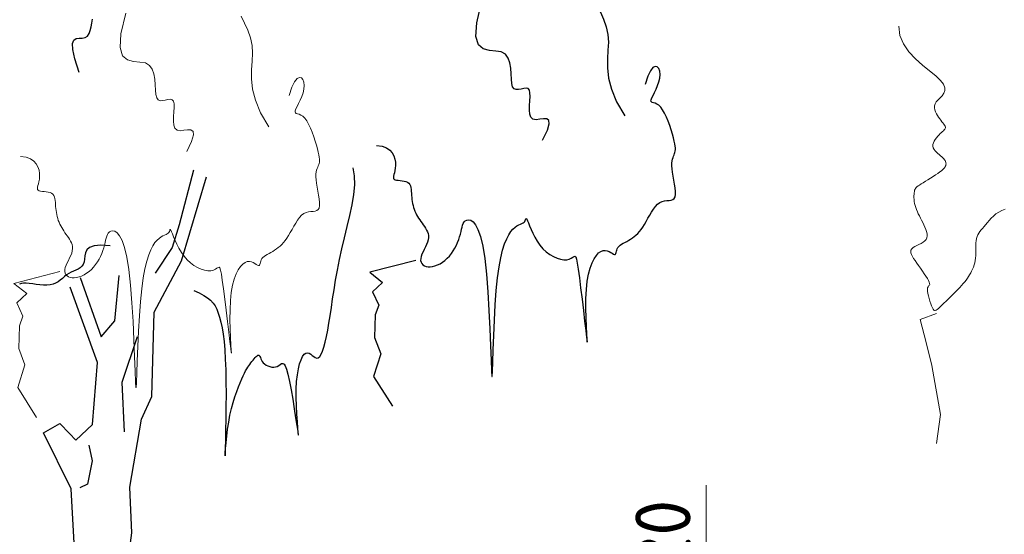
# Model space of a CAD drawing. Header units: metres. Extents: x 199581 to 207779, y 462378 to 466293.
# Tile 50 of 134: x 207402.63 to 207407.07, y 465968.71 to 465971.03. Entities that reach past the tile are written whole.
import ezdxf

# ---------------------------------------------------------------- set-up
doc = ezdxf.new("R2010")
doc.units = ezdxf.units.M
doc.layers.get('0').update_dxf_attribs({"lineweight": 25})
for name, color, linetype, lineweight in [('B-BOOM', 253, 'Continuous', 25), ('V-WE-GR-BOOM-SD', 10, 'Continuous', 18), ('X-XX-AL-M', 7, 'Continuous', 18)]:
    doc.layers.add(name, color=color, linetype=linetype, lineweight=lineweight)
doc.styles.add('NLCS-ISO-M100-T25', font='NLCS-ISO.ttf', dxfattribs={"height": 0.25})
doc.dimstyles.new('NLCS-M100-T25-PIJL_L2_H2', dxfattribs={"dimscale": 0.1, "dimtxt": 2.5, "dimasz": 2.5, "dimexe": 2, "dimexo": 2, "dimgap": 0.7, "dimtad": 1, "dimzin": 0, "dimdsep": 46, "dimtxsty": 'NLCS-ISO-M100-T25', "dimcen": 0, "dimdle": 2, "dimclrd": 256, "dimclre": 256, "dimclrt": 256, "dimazin": 0, "dimtfac": 1, "dimtdec": 3, "dimtofl": 0, "dimtmove": 0, "dimatfit": 3, "dimfxl": 2, "dimfxlon": 1, "dimtfillclr": 256, "dimtolj": 1, "dimtzin": 0, "dimlwd": -1, "dimlwe": -1, "dimarcsym": 0})

# ---------------------------------------------------------------- blocks, each defined once
blk = doc.blocks.new('*D375')
at = {"layer": 'X-XX-AL-M', "transparency": 16777216}
for p, q in [((207405.7258, 465967.9903), (207405.7258, 465968.9303)), ((207405.5258, 465967.7403), (207405.9258, 465967.7403)), ((207405.5258, 465967.5403), (207405.9258, 465967.5403)), ((207405.7258, 465967.2903), (207405.7258, 465967.0403))]:
    blk.add_line(p, q, dxfattribs=at)
for points in [[(207405.6841, 465967.9903), (207405.7675, 465967.9903), (207405.7258, 465967.7403)], [(207405.6841, 465967.2903), (207405.7675, 465967.2903), (207405.7258, 465967.5403)]]:
    blk.add_solid(points, dxfattribs=at)
at = {"layer": 'X-XX-AL-M', "transparency": 16777216, "insert": (207405.5308, 465968.5853), "char_height": 0.25, "attachment_point": 5, "rotation": 90, "style": 'NLCS-ISO-M100-T25'}
blk.add_mtext('\\A1;0.20', dxfattribs=at)
blk = doc.blocks.new('SGR-BOOM_S01_K_ZIJ-D')
for p, q in [((-0.1172, 3.7342), (-0.2444, 3.3211)), ((-0.2444, 3.3211), (-0.2125, 2.8763))]:
    blk.add_line(p, q)
for points in [[(-0.7043, 6.1056), (-0.747, 6.2277), (-0.7676, 6.3127), (-0.7703, 6.3674), (-0.7592, 6.3984), (-0.7383, 6.4128), (-0.7117, 6.4172), (-0.6836, 6.4185), (-0.6581, 6.4236), (-0.6383, 6.4377), (-0.6239, 6.4601), (-0.6137, 6.4888), (-0.6065, 6.5215), (-0.6009, 6.5559), (-0.5959, 6.5901)], [(3.9505, 6.8382), (3.9833, 6.7779), (4.0143, 6.7138), (4.0401, 6.6468), (4.0568, 6.5781), (4.0624, 6.508), (4.0611, 6.4353), (4.0585, 6.3584), (4.0605, 6.2753), (4.0726, 6.1844), (4.1007, 6.0839), (4.1504, 5.9721), (4.2275, 5.8472)], [(3.4933, 5.6066), (3.5341, 5.6978), (3.5497, 5.756), (3.5452, 5.788), (3.5258, 5.8007), (3.4965, 5.8008), (3.4624, 5.7954), (3.4287, 5.7911), (3.4005, 5.7949), (3.3815, 5.8119), (3.371, 5.8403), (3.3666, 5.8767), (3.3662, 5.9176), (3.3677, 5.9595), (3.3688, 5.9989), (3.3675, 6.0325), (3.3614, 6.0567), (3.349, 6.0691), (3.3315, 6.0722), (3.3103, 6.0691), (3.2873, 6.0633), (3.2641, 6.0583), (3.2423, 6.0573), (3.2235, 6.0637), (3.2096, 6.081), (3.2013, 6.1113), (3.1968, 6.1519), (3.1934, 6.199), (3.1883, 6.2486), (3.1791, 6.2968), (3.163, 6.3397), (3.1372, 6.3735), (3.0993, 6.3942), (3.0483, 6.4008), (2.991, 6.4039), (2.936, 6.417), (2.8917, 6.4535), (2.8669, 6.527), (2.87, 6.6508), (2.9096, 6.8385)], [(-3.899, 4.6255), (-3.9287, 4.6136), (-3.9553, 4.5986), (-3.9794, 4.581), (-4.0011, 4.5617), (-4.0208, 4.5414), (-4.0387, 4.5208), (-4.0551, 4.5005), (-4.0703, 4.4814), (-4.0845, 4.4639), (-4.0977, 4.4478), (-4.1097, 4.4326), (-4.1205, 4.4178), (-4.1299, 4.403), (-4.1378, 4.3878), (-4.1441, 4.3717), (-4.1487, 4.3542), (-4.1516, 4.335), (-4.153, 4.3142), (-4.1533, 4.2924), (-4.1531, 4.2697), (-4.1526, 4.2466), (-4.1522, 4.2234), (-4.1525, 4.2004), (-4.1537, 4.1779), (-4.1562, 4.1564), (-4.1599, 4.1356), (-4.1648, 4.1157), (-4.1708, 4.0966), (-4.1776, 4.0781), (-4.1853, 4.0602), (-4.1936, 4.0429), (-4.2025, 4.0262), (-4.212, 4.0099), (-4.2221, 3.9938), (-4.2329, 3.9777), (-4.2448, 3.9613), (-4.2578, 3.9446), (-4.2721, 3.9271), (-4.2879, 3.9087), (-4.3054, 3.8892), (-4.3246, 3.8684), (-4.345, 3.8468), (-4.3661, 3.8248), (-4.3873, 3.803), (-4.4081, 3.7819), (-4.4278, 3.762), (-4.4459, 3.7438), (-4.4619, 3.7279), (-4.4752, 3.7146), (-4.4863, 3.7044), (-4.4955, 3.6973), (-4.5034, 3.6937), (-4.5104, 3.6937), (-4.5169, 3.6976), (-4.5234, 3.7057), (-4.5303, 3.7181), (-4.538, 3.7349), (-4.5462, 3.7551), (-4.5544, 3.7776), (-4.5622, 3.8012), (-4.569, 3.8248), (-4.5744, 3.8473), (-4.578, 3.8675), (-4.5793, 3.8843), (-4.5781, 3.8968), (-4.575, 3.9059), (-4.5708, 3.9126), (-4.5665, 3.9179), (-4.5628, 3.923), (-4.5607, 3.929), (-4.561, 3.9369), (-4.5645, 3.9479), (-4.572, 3.9627), (-4.5829, 3.9808), (-4.5965, 4.0016), (-4.6122, 4.0244), (-4.6293, 4.0482), (-4.647, 4.0725), (-4.6648, 4.0964), (-4.6819, 4.1192), (-4.6977, 4.1403), (-4.7116, 4.1597), (-4.7232, 4.1775), (-4.7321, 4.1939), (-4.7378, 4.2088), (-4.7398, 4.2225), (-4.7377, 4.235), (-4.7309, 4.2465), (-4.7195, 4.2571), (-4.7042, 4.2671), (-4.6864, 4.2769), (-4.6673, 4.2869), (-4.6482, 4.2972), (-4.6304, 4.3084), (-4.6151, 4.3207), (-4.6036, 4.3345), (-4.5969, 4.3501), (-4.5945, 4.3671), (-4.596, 4.3855), (-4.6006, 4.4048), (-4.6077, 4.4248), (-4.6168, 4.4452), (-4.627, 4.4657), (-4.6379, 4.486), (-4.6489, 4.506), (-4.6597, 4.5255), (-4.6702, 4.5448), (-4.6801, 4.5637), (-4.6893, 4.5824), (-4.6977, 4.6009), (-4.705, 4.6194), (-4.7112, 4.6377), (-4.716, 4.656), (-4.7196, 4.6741), (-4.722, 4.6918), (-4.7234, 4.7087), (-4.7239, 4.7247), (-4.7235, 4.7396), (-4.7225, 4.7531), (-4.7209, 4.765), (-4.7188, 4.7752), (-4.7159, 4.784), (-4.7118, 4.7918), (-4.7063, 4.7993), (-4.6989, 4.8067), (-4.6894, 4.8146), (-4.6773, 4.8234), (-4.6623, 4.8335), (-4.6444, 4.8454), (-4.624, 4.8587), (-4.602, 4.873), (-4.5793, 4.888), (-4.5565, 4.9032), (-4.5345, 4.9182), (-4.5141, 4.9327), (-4.4962, 4.9461), (-4.4812, 4.9583), (-4.4692, 4.9693), (-4.4599, 4.9793), (-4.4528, 4.9883), (-4.4479, 4.9967), (-4.4447, 5.0046), (-4.443, 5.0122), (-4.4424, 5.0196), (-4.4429, 5.0269), (-4.4444, 5.0343), (-4.4471, 5.0418), (-4.451, 5.0495), (-4.4563, 5.0574), (-4.4631, 5.0656), (-4.4714, 5.0742), (-4.4815, 5.0831), (-4.4933, 5.0925), (-4.5062, 5.1024), (-4.5195, 5.1129), (-4.5323, 5.124), (-4.544, 5.1358), (-4.5538, 5.1483), (-4.5609, 5.1617), (-4.5647, 5.1759), (-4.5646, 5.191), (-4.5609, 5.2066), (-4.5544, 5.2225), (-4.5457, 5.2383), (-4.5354, 5.2536), (-4.5241, 5.2681), (-4.5124, 5.2814), (-4.5011, 5.2933), (-4.4905, 5.3035), (-4.4811, 5.3121), (-4.473, 5.3196), (-4.4662, 5.3264), (-4.4611, 5.3326), (-4.4578, 5.3387), (-4.4564, 5.3451), (-4.4571, 5.3521), (-4.46, 5.3599), (-4.4649, 5.3686), (-4.4716, 5.3782), (-4.4796, 5.3888), (-4.4889, 5.4002), (-4.4989, 5.4126), (-4.5096, 5.4259), (-4.5206, 5.4402), (-4.5314, 5.4553), (-4.5416, 5.4712), (-4.5503, 5.4878), (-4.5567, 5.505), (-4.5601, 5.5227), (-4.5598, 5.5407), (-4.5551, 5.5589), (-4.5451, 5.5772), (-4.5298, 5.5957), (-4.5116, 5.6147), (-4.4934, 5.6349), (-4.4785, 5.6568), (-4.4697, 5.681), (-4.4701, 5.708), (-4.4828, 5.7385), (-4.5108, 5.773), (-4.5556, 5.812), (-4.6131, 5.8561), (-4.6775, 5.9057), (-4.743, 5.9612), (-4.8039, 6.0232), (-4.8545, 6.0921), (-4.8891, 6.1684), (-4.9019, 6.2524)], [(1.9964, 5.5185), (2.0461, 5.5139), (2.0858, 5.5013), (2.1166, 5.4822), (2.1395, 5.4582), (2.1554, 5.4309), (2.1656, 5.4018), (2.1709, 5.3726), (2.1724, 5.3447), (2.1711, 5.3196), (2.168, 5.2973), (2.164, 5.2779), (2.16, 5.2612), (2.157, 5.2471), (2.1557, 5.2356), (2.1572, 5.2266), (2.1624, 5.2199), (2.1719, 5.2154), (2.185, 5.2126), (2.2008, 5.2109), (2.2182, 5.2095), (2.2363, 5.2079), (2.2541, 5.2055), (2.2707, 5.2015), (2.285, 5.1955), (2.2963, 5.1868), (2.3049, 5.1758), (2.3112, 5.1627), (2.3156, 5.1479), (2.3187, 5.1317), (2.3208, 5.1144), (2.3225, 5.0965), (2.3241, 5.0782), (2.3262, 5.0599), (2.3288, 5.0416), (2.332, 5.0235), (2.3357, 5.0055), (2.3402, 4.9877), (2.3454, 4.9702), (2.3514, 4.9531), (2.3583, 4.9363), (2.366, 4.92), (2.3746, 4.9041), (2.3838, 4.8886), (2.3937, 4.8733), (2.4039, 4.8583), (2.4146, 4.8434), (2.4254, 4.8286), (2.4364, 4.814), (2.4473, 4.7992), (2.4578, 4.7844), (2.4674, 4.7691), (2.4756, 4.7534), (2.4819, 4.7369), (2.486, 4.7196), (2.4873, 4.7013), (2.4854, 4.6818), (2.4801, 4.661), (2.4721, 4.6392), (2.4623, 4.6168), (2.4518, 4.5943), (2.4415, 4.572), (2.4325, 4.5503), (2.4256, 4.5297), (2.4219, 4.5105), (2.422, 4.4931), (2.426, 4.4777), (2.4334, 4.4646), (2.4439, 4.4537), (2.4572, 4.4454), (2.4728, 4.4398), (2.4905, 4.437), (2.51, 4.4373), (2.5308, 4.4407), (2.5525, 4.4471), (2.5749, 4.4564), (2.5974, 4.4684), (2.6197, 4.4829), (2.6413, 4.4998), (2.662, 4.5188), (2.6812, 4.5399), (2.6986, 4.5627), (2.7143, 4.587), (2.7283, 4.6124), (2.7406, 4.6383), (2.7512, 4.6645), (2.7604, 4.6906), (2.768, 4.716), (2.7743, 4.7405), (2.7792, 4.7637), (2.7834, 4.7852), (2.7874, 4.8049), (2.792, 4.8225), (2.7977, 4.8379), (2.8052, 4.8507), (2.8151, 4.8607), (2.8281, 4.8678), (2.8444, 4.8711), (2.8637, 4.868), (2.8852, 4.8549), (2.9081, 4.8287), (2.9317, 4.7859), (2.9553, 4.7233), (2.978, 4.6376), (2.9992, 4.5253), (3.0182, 4.3856), (3.0351, 4.2266), (3.0497, 4.0591), (3.0622, 3.8936), (3.0727, 3.7407), (3.0811, 3.611), (3.0876, 3.5151), (3.0922, 3.4637), (3.095, 3.464), (3.0966, 3.5102), (3.0975, 3.5933), (3.0982, 3.7041), (3.0994, 3.8334), (3.1016, 3.9722), (3.1055, 4.1113), (3.1115, 4.2416), (3.1202, 4.3559), (3.1312, 4.4536), (3.1443, 4.5363), (3.1592, 4.6055), (3.1754, 4.6625), (3.1927, 4.7087), (3.2106, 4.7457), (3.2289, 4.7749), (3.2472, 4.7975), (3.2652, 4.8147), (3.2824, 4.8276), (3.2987, 4.8372), (3.3135, 4.8445), (3.3266, 4.8505), (3.3377, 4.8563), (3.3464, 4.8629), (3.3525, 4.871), (3.3565, 4.8797), (3.3591, 4.8878), (3.3611, 4.8941), (3.3631, 4.8975), (3.3657, 4.8966), (3.3697, 4.8904), (3.3758, 4.8776), (3.3845, 4.8574), (3.396, 4.831), (3.4102, 4.7999), (3.4272, 4.7656), (3.4469, 4.7297), (3.4694, 4.6938), (3.4946, 4.6593), (3.5226, 4.6279), (3.5532, 4.6009), (3.5855, 4.5784), (3.6187, 4.5605), (3.6517, 4.5472), (3.6835, 4.5384), (3.7132, 4.5343), (3.7398, 4.5348), (3.7624, 4.5398), (3.7802, 4.5489), (3.7939, 4.5591), (3.8046, 4.567), (3.8131, 4.5692), (3.8205, 4.5622), (3.8277, 4.5426), (3.8357, 4.507), (3.8455, 4.4518), (3.8577, 4.3755), (3.8718, 4.2834), (3.8868, 4.1828), (3.9018, 4.0806), (3.9158, 3.9843), (3.928, 3.9008), (3.9375, 3.8374), (3.9433, 3.8012), (3.9449, 3.7973), (3.943, 3.8223), (3.9388, 3.8707), (3.9335, 3.937), (3.9281, 4.0157), (3.924, 4.1012), (3.9221, 4.1882), (3.9236, 4.271), (3.9295, 4.3451), (3.9393, 4.4098), (3.9524, 4.4655), (3.9682, 4.5125), (3.9861, 4.5509), (4.0055, 4.5812), (4.0256, 4.6035), (4.0459, 4.6182), (4.0658, 4.6258), (4.085, 4.6274), (4.1031, 4.6246), (4.1199, 4.6188), (4.1351, 4.6113), (4.1484, 4.6037), (4.1596, 4.5973), (4.1682, 4.5937), (4.1743, 4.5938), (4.1783, 4.5974), (4.181, 4.6039), (4.183, 4.6126), (4.1849, 4.623), (4.1876, 4.6343), (4.1916, 4.6459), (4.1977, 4.6573), (4.2063, 4.6679), (4.2173, 4.6778), (4.2303, 4.6872), (4.2448, 4.6965), (4.2604, 4.7057), (4.2768, 4.7151), (4.2936, 4.725), (4.3103, 4.7356), (4.3266, 4.7471), (4.3425, 4.7598), (4.358, 4.7738), (4.3733, 4.7895), (4.3884, 4.8069), (4.4032, 4.8265), (4.418, 4.8483), (4.4327, 4.8726), (4.4474, 4.8995), (4.4623, 4.928), (4.4776, 4.9571), (4.4933, 4.9857), (4.5097, 5.0127), (4.527, 5.037), (4.5454, 5.0575), (4.5649, 5.0732), (4.5856, 5.0833), (4.6069, 5.0892), (4.628, 5.0924), (4.648, 5.0946), (4.6662, 5.0976), (4.6818, 5.1029), (4.6939, 5.1122), (4.7018, 5.1271), (4.7049, 5.1489), (4.704, 5.1765), (4.6999, 5.2085), (4.6938, 5.2433), (4.6864, 5.2795), (4.679, 5.3156), (4.6723, 5.3501), (4.6674, 5.3815), (4.665, 5.4086), (4.6649, 5.4318), (4.6666, 5.4515), (4.6697, 5.4683), (4.6738, 5.4829), (4.6783, 5.4957), (4.6828, 5.5074), (4.6868, 5.5185), (4.69, 5.5296), (4.6921, 5.5414), (4.6929, 5.5544), (4.6923, 5.5693), (4.6901, 5.5867), (4.6861, 5.6073), (4.6802, 5.6316), (4.6722, 5.6604), (4.6619, 5.6938), (4.6497, 5.7307), (4.6357, 5.7694), (4.6203, 5.8084), (4.6038, 5.8459), (4.5864, 5.8805), (4.5684, 5.9105), (4.5502, 5.9343), (4.532, 5.9509), (4.5144, 5.9614), (4.4983, 5.9677), (4.4842, 5.9716), (4.4728, 5.9747), (4.4649, 5.979), (4.4611, 5.9861), (4.4621, 5.9979), (4.4683, 6.0156), (4.4784, 6.0386), (4.491, 6.0659), (4.5046, 6.0964), (4.5175, 6.1289), (4.5284, 6.1624), (4.5357, 6.1958), (4.5378, 6.2279), (4.5338, 6.2575), (4.524, 6.2816), (4.5097, 6.297), (4.4917, 6.3008), (4.471, 6.2896), (4.4488, 6.2603), (4.4259, 6.2098), (4.4034, 6.1349)], [(0.3819, 4.1682), (0.4322, 4.1467), (0.474, 4.1258), (0.5084, 4.1048), (0.5366, 4.0828), (0.5597, 4.0591), (0.5787, 4.0329), (0.5948, 4.0035), (0.6092, 3.97), (0.6226, 3.9316), (0.6353, 3.8877), (0.6471, 3.8372), (0.6579, 3.7795), (0.6677, 3.7136), (0.6764, 3.6387), (0.6839, 3.5541), (0.6901, 3.4588), (0.695, 3.353), (0.6986, 3.2406), (0.7012, 3.1267), (0.703, 3.016), (0.704, 2.9137), (0.7046, 2.8245), (0.7048, 2.7534), (0.7048, 2.7054), (0.7049, 2.6839), (0.7052, 2.6864), (0.7061, 2.7092), (0.7079, 2.7482), (0.7108, 2.7996), (0.7151, 2.8595), (0.7212, 2.924), (0.7292, 2.9891), (0.7394, 3.0517), (0.7515, 3.1108), (0.7649, 3.1663), (0.7792, 3.2178), (0.794, 3.2652), (0.8088, 3.3083), (0.8231, 3.3468), (0.8366, 3.3804), (0.8488, 3.4092), (0.8598, 3.4336), (0.87, 3.4544), (0.8794, 3.4722), (0.8884, 3.4877), (0.8972, 3.5015), (0.906, 3.5145), (0.9149, 3.5272), (0.9243, 3.5402), (0.9339, 3.5532), (0.9435, 3.5655), (0.9528, 3.5768), (0.9617, 3.5865), (0.9699, 3.594), (0.9772, 3.5989), (0.9833, 3.6007), (0.9882, 3.5989), (0.9922, 3.5941), (0.9959, 3.5867), (0.9998, 3.5774), (1.0043, 3.5667), (1.0101, 3.5552), (1.0176, 3.5435), (1.0273, 3.5321), (1.0396, 3.5216), (1.054, 3.5124), (1.0701, 3.5048), (1.0872, 3.4991), (1.1048, 3.4957), (1.1222, 3.495), (1.139, 3.4972), (1.1545, 3.5028), (1.1684, 3.5115), (1.1808, 3.521), (1.1924, 3.5284), (1.2035, 3.5309), (1.2146, 3.5256), (1.2262, 3.5097), (1.2387, 3.4802), (1.2526, 3.4343), (1.268, 3.3706), (1.2845, 3.2937), (1.3013, 3.2095), (1.3174, 3.1242), (1.3322, 3.0436), (1.3448, 2.9739), (1.3544, 2.9211), (1.3602, 2.8911), (1.3617, 2.8883), (1.3597, 2.9099), (1.3552, 2.9515), (1.3491, 3.0085), (1.3426, 3.0766), (1.3367, 3.1512), (1.3324, 3.2279), (1.3307, 3.3021), (1.3325, 3.3702), (1.3375, 3.4311), (1.3452, 3.4846), (1.3552, 3.5303), (1.3671, 3.568), (1.3803, 3.5974), (1.3945, 3.6182), (1.4091, 3.63), (1.4238, 3.6332), (1.4384, 3.6294), (1.4529, 3.6211), (1.4673, 3.6105), (1.4814, 3.5998), (1.4952, 3.5915), (1.5087, 3.5877), (1.5217, 3.5909), (1.5343, 3.6027), (1.5465, 3.6233), (1.5581, 3.6521), (1.5693, 3.6888), (1.5801, 3.7327), (1.5904, 3.7836), (1.6003, 3.8408), (1.6097, 3.9041), (1.6187, 3.9728), (1.6277, 4.0467), (1.6372, 4.1254), (1.6476, 4.2085), (1.6594, 4.2958), (1.6731, 4.3869), (1.689, 4.4814), (1.7077, 4.579), (1.7291, 4.6791), (1.7516, 4.7803), (1.7731, 4.8808), (1.7914, 4.9789), (1.8045, 5.0729), (1.8101, 5.161), (1.8061, 5.2416), (1.7905, 5.3129)], [(-0.3814, 4.5496), (-0.4668, 4.5541), (-0.5275, 4.5473), (-0.5679, 4.5313), (-0.5922, 4.5087), (-0.6046, 4.4817), (-0.6096, 4.4527), (-0.6112, 4.4241), (-0.6139, 4.3981), (-0.621, 4.3767), (-0.6325, 4.3593), (-0.6477, 4.3452), (-0.6656, 4.3334), (-0.6855, 4.3229), (-0.7065, 4.3129), (-0.7278, 4.3024), (-0.7485, 4.2905), (-0.7681, 4.2767), (-0.7869, 4.2613), (-0.8054, 4.2453), (-0.8243, 4.2293), (-0.8441, 4.2143), (-0.8654, 4.201), (-0.8887, 4.1903), (-0.9147, 4.1828), (-0.9436, 4.1792), (-0.9748, 4.1789), (-1.0073, 4.1808), (-1.04, 4.1841), (-1.0721, 4.1878), (-1.1025, 4.1911), (-1.1302, 4.193), (-1.1544, 4.1926), (-1.1743, 4.1892), (-1.1903, 4.1828)]]:
    blk.add_lwpolyline(points)
at = {"flags": 128}
for points in [[(0.3522, 5.2542), (0.2351, 4.7552), (0.1761, 4.5496), (0.0293, 4.315)], [(0, 0), (-0.1468, 0.2933), (-0.2053, 1.1447), (-0.1176, 1.9664), (-0.1468, 2.3776), (-0.0585, 2.994), (0.0293, 3.1996), (0.0293, 3.9625), (0.2644, 4.4325), (0.4697, 5.1954)], [(2.3778, 4.4909), (1.9666, 4.3738), (2.0842, 4.2856), (1.9964, 4.1975), (2.0549, 4.08), (2.0256, 3.9919), (2.0256, 3.7867), (2.0842, 3.6398), (2.0256, 3.4342), (2.2017, 3.1703)], [(-0.6458, 4.2563), (-0.4404, 3.7279), (-0.3229, 3.8744), (-0.2936, 4.2856)], [(-0.7043, 0), (-0.675, 0.7042), (-0.6165, 1.6437), (-0.675, 2.3482), (-0.9394, 2.8472), (-0.7926, 2.9353), (-0.7043, 2.8472), (-0.6458, 2.7884), (-0.499, 2.9353), (-0.4697, 3.493), (-0.7336, 4.1682)], [(-4.4912, 3.6692), (-4.638, 3.6105), (-4.579, 3.4049), (-4.5205, 3.1996), (-4.4327, 2.7591), (-4.462, 2.4951)], [(-0.5281, 2.7474), (-0.493, 2.6064), (-0.5281, 2.3949), (-0.599, 2.3597)]]:
    blk.add_lwpolyline(points, dxfattribs=at)

msp = doc.modelspace()

# ---------------------------------------------------------------- block references
at = {"layer": 'B-BOOM', "xscale": 0.4999999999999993, "yscale": 0.4999999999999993, "zscale": 0.4999999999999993, "rotation": 358.4697064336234}
msp.add_blockref('SGR-BOOM_S01_K_ZIJ-D', (207403.167, 465967.7314), dxfattribs=at)
at = {"layer": 'V-WE-GR-BOOM-SD', "xscale": 0.4999999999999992, "yscale": 0.4999999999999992, "zscale": 0.4999999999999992, "rotation": 358.4697064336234}
for p in [(207408.9612, 465967.8119), (207401.5612, 465967.6816)]:
    msp.add_blockref('SGR-BOOM_S01_K_ZIJ-D', p, dxfattribs=at)

# ---------------------------------------------------------------- dimensions: what is measured, and where the dimension line sits
at = {"layer": 'X-XX-AL-M'}
dim = msp.add_linear_dim(base=(207405.7258, 465967.7403), p1=(207405.228, 465967.5403), p2=(207405.063, 465967.7403), angle=90, dimstyle='NLCS-M100-T25-PIJL_L2_H2', dxfattribs=at)
dim.commit()
dim.dimension.update_dxf_attribs({"geometry": '*D375', "text_midpoint": (207405.5308, 465968.5853)})

doc.saveas('drawing.dxf')
